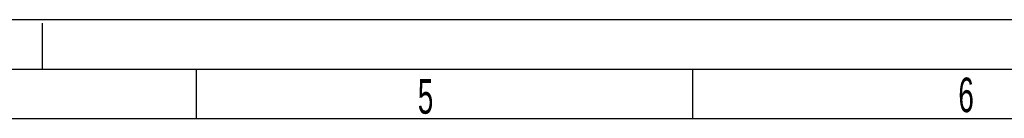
# Model space of a CAD drawing. Header units: millimetres. Extents: x 0 to 841, y 0 to 594.
# Tile 34 of 126: x 208 to 307, y 584 to 594. Entities that reach past the tile are written whole.
import ezdxf

# ---------------------------------------------------------------- set-up
doc = ezdxf.new("R2010")
doc.units = ezdxf.units.MM
doc.header["$LTSCALE"] = 46.255
doc.linetypes.add('DASHED', pattern=[0.2, 0.1, -0.1])
doc.layers.get('0').update_dxf_attribs({"linetype": 'CONTINUOUS'})
doc.styles.add('TEXTSTYLE_2', font='txt', dxfattribs={"width": 0.6})

msp = doc.modelspace()

# ---------------------------------------------------------------- linework, layer by layer
at = {"color": 7, "linetype": 'CONTINUOUS'}
for p, q in [((0, 594), (841, 594)), ((225.5, 589), (225.5, 584)), ((275.5, 589), (275.5, 584)), ((20, 584), (831, 584))]:
    msp.add_line(p, q, dxfattribs=at)
at = {"color": 7, "linetype": 'DASHED'}
msp.add_line((210, 589), (210, 594), dxfattribs=at)
at = {"color": 2, "linetype": 'CONTINUOUS'}
msp.add_line((15, 589), (836, 589), dxfattribs=at)

# ---------------------------------------------------------------- texts
at = {"color": 5, "linetype": 'CONTINUOUS', "char_height": 3.5, "width": 2.1, "attachment_point": 1, "line_spacing_factor": 0.9, "style": 'TEXTSTYLE_2'}
for s, insert in [('5', (247.8252, 587.9737)), ('6', (302.3171, 588.1293))]:
    msp.add_mtext(s, dxfattribs=dict(at, insert=insert))

doc.saveas('drawing.dxf')
